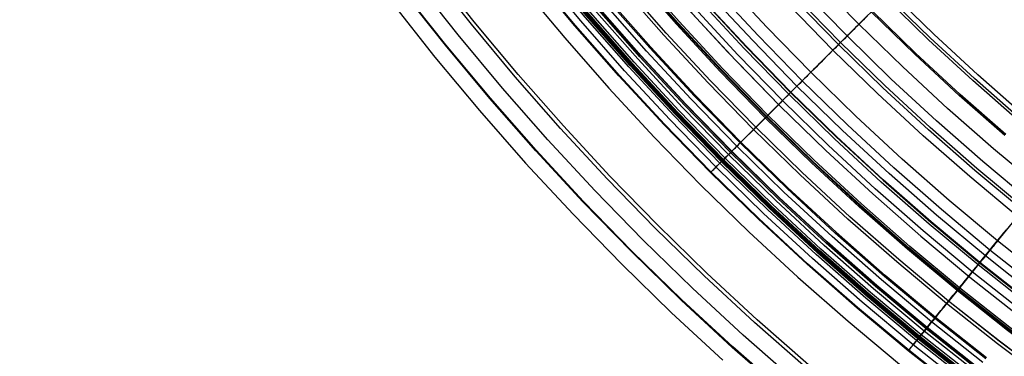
# Model space of a CAD drawing. Header units: millimetres. Extents: x -14 to 488, y -50 to 50.
# Tile 33 of 256: x 175.92 to 188.85, y -26.49 to -22.07. Entities that reach past the tile are written whole.
import ezdxf

# ---------------------------------------------------------------- set-up
doc = ezdxf.new("R2010")
doc.units = ezdxf.units.MM
doc.header["$MEASUREMENT"] = 0
doc.layers.add('Default', color=7, linetype='Continuous')

msp = doc.modelspace()

# ---------------------------------------------------------------- linework, layer by layer
at = {"layer": 'Default'}
for points in [[(188.269, -26.96), (187.585, -26.419), (186.915, -25.86), (186.259, -25.284), (185.617, -24.69), (184.991, -24.08), (184.38, -23.454), (183.787, -22.812), (183.21, -22.156), (182.652, -21.485), (182.111, -20.802), (181.589, -20.105), (181.086, -19.397), (180.603, -18.678), (180.139, -17.949), (179.696, -17.211), (179.273, -16.463), (178.87, -15.709), (178.489, -14.947), (178.128, -14.179), (177.788, -13.405), (177.468, -12.628)], [(188.275, -26.953), (187.591, -26.412), (186.921, -25.853), (186.265, -25.277), (185.623, -24.684), (184.997, -24.074), (184.387, -23.447), (183.794, -22.806), (183.217, -22.15), (182.659, -21.48), (182.118, -20.796), (181.596, -20.1), (181.094, -19.392), (180.611, -18.673), (180.147, -17.944), (179.704, -17.206), (179.281, -16.459), (178.878, -15.704), (178.497, -14.943), (178.136, -14.175), (177.796, -13.402), (177.477, -12.624)], [(188.331, -26.879), (187.65, -26.34), (186.981, -25.783), (186.327, -25.208), (185.687, -24.616), (185.063, -24.008), (184.454, -23.383), (183.863, -22.744), (183.288, -22.089), (182.731, -21.421), (182.192, -20.739), (181.672, -20.045), (181.17, -19.339), (180.688, -18.623), (180.226, -17.896), (179.784, -17.159), (179.362, -16.414), (178.961, -15.662), (178.58, -14.902), (178.22, -14.136), (177.881, -13.366), (177.563, -12.59)], [(188.375, -26.822), (187.695, -26.284), (187.028, -25.728), (186.375, -25.155), (185.737, -24.564), (185.114, -23.957), (184.507, -23.334), (183.916, -22.695), (183.343, -22.042), (182.787, -21.375), (182.249, -20.695), (181.73, -20.003), (181.23, -19.298), (180.749, -18.583), (180.288, -17.858), (179.846, -17.123), (179.426, -16.38), (179.025, -15.629), (178.645, -14.871), (178.286, -14.107), (177.948, -13.337), (177.63, -12.564)], [(188.392, -26.8), (187.712, -26.263), (187.046, -25.708), (186.393, -25.135), (185.756, -24.544), (185.133, -23.938), (184.526, -23.315), (183.936, -22.677), (183.363, -22.025), (182.808, -21.358), (182.27, -20.679), (181.752, -19.987), (181.252, -19.283), (180.771, -18.568), (180.311, -17.844), (179.87, -17.109), (179.449, -16.367), (179.049, -15.616), (178.669, -14.859), (178.311, -14.095), (177.973, -13.327), (177.655, -12.554)], [(177.289, -12.713), (177.615, -13.508), (177.962, -14.294), (178.328, -15.072), (178.713, -15.839), (179.118, -16.597), (179.542, -17.345), (179.984, -18.081), (180.445, -18.806), (180.935, -19.534), (181.443, -20.249), (181.97, -20.951), (182.514, -21.639), (183.076, -22.313), (183.655, -22.972), (184.251, -23.616), (184.863, -24.245), (185.492, -24.857), (186.136, -25.453), (186.795, -26.032), (187.469, -26.594)], [(177.289, -12.713), (177.615, -13.508), (177.962, -14.294), (178.328, -15.072), (178.713, -15.839), (179.118, -16.597), (179.542, -17.345), (179.984, -18.081), (180.445, -18.806), (180.935, -19.534), (181.443, -20.249), (181.97, -20.951), (182.514, -21.639), (183.076, -22.313), (183.655, -22.972), (184.251, -23.616), (184.863, -24.245), (185.492, -24.857), (186.136, -25.453), (186.795, -26.032), (187.469, -26.594)], [(190.585, -26.664), (189.911, -26.186), (189.248, -25.688), (188.597, -25.174), (187.958, -24.641), (187.333, -24.092), (186.722, -23.527), (186.125, -22.945), (185.544, -22.349), (184.978, -21.738), (184.429, -21.112), (183.897, -20.474), (183.382, -19.823), (182.885, -19.16), (182.406, -18.485), (181.946, -17.8), (181.504, -17.106), (181.082, -16.402), (180.679, -15.691), (180.296, -14.972), (179.932, -14.246), (179.588, -13.514), (179.264, -12.778)], [(190.641, -26.584), (189.968, -26.107), (189.307, -25.611), (188.658, -25.098), (188.021, -24.567), (187.398, -24.02), (186.789, -23.456), (186.194, -22.877), (185.614, -22.282), (185.051, -21.673), (184.503, -21.049), (183.973, -20.413), (183.459, -19.763), (182.964, -19.102), (182.486, -18.43), (182.027, -17.747), (181.587, -17.055), (181.166, -16.353), (180.764, -15.644), (180.382, -14.927), (180.019, -14.203), (179.677, -13.474), (179.354, -12.74)], [(191.41, -26.912), (190.73, -26.455), (190.061, -25.98), (189.403, -25.487), (188.757, -24.976), (188.124, -24.448), (187.504, -23.903), (186.897, -23.342), (186.305, -22.765), (185.729, -22.173), (185.168, -21.567), (184.623, -20.947), (184.095, -20.313), (183.584, -19.667), (183.091, -19.009), (182.616, -18.34), (182.159, -17.661), (181.721, -16.972), (181.302, -16.274), (180.902, -15.568), (180.522, -14.855), (180.161, -14.135), (179.82, -13.409), (179.499, -12.678)], [(189.091, -23.318), (188.5, -22.798), (187.921, -22.263), (187.357, -21.713), (186.807, -21.149), (186.272, -20.571), (185.753, -19.98), (185.25, -19.376), (184.763, -18.76), (184.293, -18.133), (183.84, -17.495), (183.404, -16.847), (182.986, -16.19), (182.587, -15.525), (182.206, -14.852), (181.843, -14.171), (181.499, -13.485), (181.174, -12.793)], [(190.432, -26.887), (189.752, -26.404), (189.083, -25.903), (188.426, -25.383), (187.782, -24.847), (187.152, -24.293), (186.536, -23.723), (185.934, -23.137), (185.348, -22.535), (184.778, -21.919), (184.224, -21.288), (183.687, -20.644), (183.168, -19.988), (182.667, -19.319), (182.184, -18.639), (181.72, -17.948), (181.274, -17.248), (180.848, -16.539), (180.442, -15.821), (180.055, -15.096), (179.689, -14.364), (179.342, -13.626), (179.015, -12.884)], [(190.499, -26.79), (189.821, -26.309), (189.155, -25.809), (188.501, -25.292), (187.859, -24.757), (187.231, -24.205), (186.617, -23.637), (186.018, -23.053), (185.433, -22.454), (184.865, -21.84), (184.314, -21.212), (183.779, -20.57), (183.262, -19.916), (182.762, -19.249), (182.281, -18.572), (181.818, -17.884), (181.375, -17.186), (180.95, -16.479), (180.545, -15.764), (180.16, -15.042), (179.795, -14.312), (179.449, -13.578), (179.124, -12.837)], [(179.155, -12.824), (179.48, -13.564), (179.825, -14.298), (180.19, -15.026), (180.575, -15.748), (180.979, -16.462), (181.403, -17.168), (181.847, -17.865), (182.309, -18.553), (182.789, -19.23), (183.288, -19.895), (183.805, -20.549), (184.339, -21.19), (184.89, -21.817), (185.458, -22.431), (186.041, -23.029), (186.64, -23.613), (187.254, -24.18), (187.881, -24.731), (188.522, -25.266), (189.175, -25.782), (189.841, -26.281), (190.518, -26.762)], [(190.521, -26.757), (189.844, -26.277), (189.179, -25.778), (188.525, -25.261), (187.885, -24.727), (187.257, -24.176), (186.644, -23.609), (186.045, -23.025), (185.462, -22.427), (184.895, -21.813), (184.344, -21.186), (183.809, -20.545), (183.293, -19.892), (182.794, -19.226), (182.313, -18.55), (181.851, -17.862), (181.408, -17.165), (180.984, -16.459), (180.58, -15.745), (180.195, -15.024), (179.83, -14.295), (179.485, -13.561), (179.16, -12.822)], [(189.025, -23.394), (188.432, -22.873), (187.852, -22.337), (187.286, -21.785), (186.734, -21.219), (186.197, -20.639), (185.676, -20.045), (185.171, -19.44), (184.683, -18.822), (184.211, -18.192), (183.756, -17.552), (183.32, -16.902), (182.901, -16.243), (182.5, -15.576), (182.117, -14.9), (181.753, -14.218), (181.408, -13.529), (181.082, -12.835)], [(189.047, -23.369), (188.455, -22.848), (187.875, -22.312), (187.31, -21.761), (186.759, -21.195), (186.223, -20.616), (185.702, -20.023), (185.198, -19.418), (184.709, -18.801), (184.238, -18.172), (183.784, -17.533), (183.348, -16.884), (182.929, -16.225), (182.529, -15.559), (182.147, -14.884), (181.784, -14.202), (181.439, -13.514), (181.113, -12.821)], [(189.09, -23.319), (188.498, -22.799), (187.92, -22.265), (187.356, -21.715), (186.806, -21.15), (186.271, -20.572), (185.752, -19.981), (185.248, -19.377), (184.761, -18.761), (184.291, -18.134), (183.838, -17.496), (183.403, -16.848), (182.985, -16.191), (182.585, -15.526), (182.204, -14.852), (181.842, -14.172), (181.498, -13.486), (181.172, -12.794)], [(186.245, -26.643), (185.569, -26.049), (184.907, -25.438), (184.262, -24.809), (183.633, -24.163), (183.021, -23.502), (182.427, -22.826), (181.851, -22.135), (181.294, -21.43), (180.756, -20.713), (180.238, -19.983), (179.74, -19.242), (179.263, -18.491), (178.806, -17.73), (178.37, -16.96), (177.955, -16.182), (177.561, -15.397), (177.189, -14.605), (176.839, -13.809), (176.51, -13.007)], [(186.278, -26.605), (185.602, -26.012), (184.942, -25.401), (184.298, -24.773), (183.67, -24.129), (183.059, -23.468), (182.465, -22.793), (181.89, -22.103), (181.334, -21.4), (180.797, -20.683), (180.28, -19.955), (179.782, -19.215), (179.305, -18.465), (178.849, -17.705), (178.414, -16.936), (178, -16.159), (177.607, -15.375), (177.235, -14.585), (176.885, -13.789), (176.557, -12.989)], [(189.564, -26.661), (188.889, -26.155), (188.226, -25.63), (187.576, -25.088), (186.939, -24.529), (186.317, -23.953), (185.709, -23.361), (185.117, -22.754), (184.542, -22.132), (183.982, -21.495), (183.44, -20.845), (182.916, -20.182), (182.41, -19.506), (181.922, -18.82), (181.453, -18.122), (181.004, -17.415), (180.574, -16.699), (180.163, -15.974), (179.773, -15.242), (179.403, -14.503), (179.053, -13.758), (178.723, -13.008)], [(189.574, -26.648), (188.899, -26.142), (188.236, -25.618), (187.586, -25.076), (186.95, -24.517), (186.328, -23.942), (185.721, -23.35), (185.129, -22.743), (184.553, -22.121), (183.995, -21.485), (183.453, -20.835), (182.929, -20.172), (182.423, -19.497), (181.935, -18.811), (181.467, -18.114), (181.018, -17.407), (180.588, -16.691), (180.177, -15.966), (179.787, -15.234), (179.417, -14.496), (179.067, -13.751), (178.737, -13.002)], [(189.58, -26.639), (188.905, -26.133), (188.243, -25.61), (187.593, -25.068), (186.957, -24.509), (186.335, -23.934), (185.728, -23.343), (185.137, -22.736), (184.561, -22.114), (184.003, -21.478), (183.461, -20.828), (182.937, -20.165), (182.431, -19.491), (181.944, -18.805), (181.476, -18.108), (181.027, -17.401), (180.597, -16.685), (180.187, -15.961), (179.797, -15.23), (179.427, -14.491), (179.077, -13.747), (178.747, -12.998)], [(189.594, -26.621), (188.919, -26.115), (188.257, -25.592), (187.608, -25.051), (186.972, -24.492), (186.351, -23.917), (185.744, -23.326), (185.153, -22.72), (184.578, -22.098), (184.02, -21.463), (183.479, -20.813), (182.955, -20.151), (182.45, -19.477), (181.963, -18.791), (181.495, -18.095), (181.046, -17.389), (180.617, -16.674), (180.207, -15.95), (179.817, -15.219), (179.447, -14.481), (179.098, -13.737), (178.768, -12.989)], [(178.967, -12.933), (179.298, -13.685), (179.649, -14.429), (180.017, -15.164), (180.405, -15.889), (180.81, -16.604), (181.234, -17.308), (181.675, -18.002), (182.143, -18.699), (182.629, -19.383), (183.133, -20.055), (183.654, -20.713), (184.192, -21.358), (184.746, -21.988), (185.316, -22.605), (185.902, -23.206), (186.503, -23.792), (187.119, -24.362), (187.75, -24.916), (188.395, -25.454), (189.053, -25.975), (189.725, -26.479), (190.409, -26.965)], [(192.568, -26.591), (191.898, -26.165), (191.237, -25.721), (190.587, -25.259), (189.948, -24.78), (189.32, -24.283), (188.704, -23.77), (188.101, -23.24), (187.512, -22.695), (186.936, -22.134), (186.376, -21.559), (185.83, -20.97), (185.301, -20.367), (184.788, -19.751), (184.291, -19.123), (183.812, -18.484), (183.35, -17.833), (182.906, -17.173), (182.48, -16.503), (182.073, -15.825), (181.684, -15.138), (181.314, -14.445), (180.964, -13.745), (180.632, -13.04)], [(188.854, -23.595), (188.255, -23.069), (187.67, -22.528), (187.099, -21.971), (186.543, -21.4), (186.002, -20.815), (185.476, -20.217), (184.967, -19.606), (184.474, -18.982), (183.998, -18.348), (183.54, -17.702), (183.099, -17.047), (182.676, -16.382), (182.272, -15.708), (181.886, -15.027), (181.519, -14.339), (181.171, -13.644), (180.842, -12.944)], [(188.865, -23.581), (188.267, -23.056), (187.682, -22.515), (187.112, -21.959), (186.555, -21.388), (186.015, -20.804), (185.489, -20.206), (184.98, -19.595), (184.487, -18.972), (184.012, -18.337), (183.554, -17.692), (183.113, -17.037), (182.691, -16.373), (182.287, -15.7), (181.901, -15.019), (181.535, -14.331), (181.187, -13.637), (180.858, -12.937)], [(185.96, -26.976), (185.275, -26.375), (184.606, -25.755), (183.952, -25.118), (183.315, -24.465), (182.696, -23.795), (182.094, -23.11), (181.511, -22.411), (180.947, -21.698), (180.403, -20.971), (179.878, -20.232), (179.374, -19.482), (178.89, -18.721), (178.427, -17.951), (177.986, -17.171), (177.566, -16.383), (177.167, -15.588), (176.791, -14.787), (176.436, -13.98), (176.103, -13.168)], [(185.966, -26.969), (185.281, -26.368), (184.612, -25.749), (183.959, -25.112), (183.322, -24.459), (182.703, -23.789), (182.101, -23.105), (181.518, -22.405), (180.954, -21.692), (180.41, -20.966), (179.885, -20.227), (179.381, -19.477), (178.898, -18.717), (178.435, -17.946), (177.994, -17.167), (177.574, -16.379), (177.175, -15.584), (176.799, -14.783), (176.444, -13.976), (176.111, -13.165)], [(186.1, -26.813), (185.419, -26.215), (184.754, -25.599), (184.104, -24.966), (183.471, -24.317), (182.856, -23.651), (182.258, -22.971), (181.678, -22.275), (181.118, -21.566), (180.576, -20.844), (180.055, -20.11), (179.554, -19.364), (179.073, -18.608), (178.613, -17.842), (178.174, -17.067), (177.757, -16.284), (177.361, -15.494), (176.986, -14.698), (176.634, -13.896), (176.303, -13.089)], [(189.436, -26.837), (188.756, -26.327), (188.088, -25.8), (187.434, -25.254), (186.793, -24.691), (186.166, -24.112), (185.555, -23.516), (184.959, -22.904), (184.379, -22.278), (183.817, -21.637), (183.271, -20.982), (182.743, -20.315), (182.234, -19.635), (181.743, -18.944), (181.271, -18.242), (180.818, -17.53), (180.385, -16.809), (179.972, -16.079), (179.579, -15.342), (179.206, -14.598), (178.854, -13.848), (178.522, -13.093)], [(189.46, -26.804), (188.781, -26.295), (188.114, -25.768), (187.46, -25.223), (186.82, -24.661), (186.194, -24.082), (185.584, -23.487), (184.989, -22.876), (184.41, -22.251), (183.847, -21.61), (183.303, -20.957), (182.775, -20.29), (182.266, -19.611), (181.776, -18.921), (181.305, -18.22), (180.853, -17.508), (180.42, -16.788), (180.008, -16.06), (179.615, -15.323), (179.243, -14.58), (178.891, -13.832), (178.559, -13.077)], [(189.459, -26.804), (188.78, -26.295), (188.114, -25.768), (187.46, -25.223), (186.82, -24.661), (186.194, -24.082), (185.583, -23.487), (184.988, -22.876), (184.409, -22.251), (183.847, -21.611), (183.302, -20.957), (182.775, -20.29), (182.266, -19.611), (181.776, -18.921), (181.305, -18.22), (180.853, -17.509), (180.42, -16.788), (180.008, -16.06), (179.615, -15.324), (179.243, -14.581), (178.891, -13.832), (178.559, -13.078)], [(192.391, -26.877), (191.713, -26.447), (191.046, -25.998), (190.389, -25.531), (189.742, -25.047), (189.107, -24.545), (188.485, -24.026), (187.875, -23.491), (187.28, -22.939), (186.698, -22.373), (186.131, -21.791), (185.58, -21.195), (185.045, -20.586), (184.526, -19.963), (184.024, -19.329), (183.54, -18.682), (183.073, -18.025), (182.624, -17.357), (182.193, -16.68), (181.782, -15.994), (181.389, -15.301), (181.015, -14.6), (180.661, -13.892), (180.325, -13.179)], [(192.453, -26.776), (191.779, -26.347), (191.114, -25.9), (190.459, -25.435), (189.815, -24.952), (189.182, -24.452), (188.562, -23.935), (187.955, -23.402), (187.362, -22.853), (186.782, -22.288), (186.218, -21.709), (185.669, -21.116), (185.135, -20.508), (184.618, -19.888), (184.118, -19.256), (183.636, -18.612), (183.171, -17.957), (182.723, -17.292), (182.295, -16.618), (181.885, -15.934), (181.493, -15.243), (181.121, -14.545), (180.768, -13.84), (180.434, -13.13)], [(175.923, -13.254), (176.264, -14.083), (176.625, -14.903), (177.007, -15.714), (177.409, -16.515), (177.831, -17.306), (178.273, -18.085), (178.735, -18.853), (179.216, -19.61), (179.727, -20.369), (180.257, -21.115), (180.806, -21.847), (181.374, -22.565), (181.96, -23.268), (182.564, -23.956), (183.186, -24.628), (183.825, -25.283), (184.48, -25.922), (185.152, -26.544)], [(188.433, -26.746), (187.755, -26.21), (187.09, -25.656), (186.439, -25.084), (185.802, -24.495), (185.181, -23.89), (184.576, -23.268), (183.987, -22.632), (183.415, -21.981), (182.861, -21.316), (182.324, -20.637), (181.807, -19.947), (181.308, -19.244), (180.828, -18.531), (180.368, -17.808), (179.929, -17.075), (179.509, -16.334), (179.11, -15.585), (178.731, -14.829), (178.373, -14.067), (178.035, -13.3)], [(188.472, -26.696), (187.795, -26.161), (187.131, -25.608), (186.481, -25.037), (185.846, -24.449), (185.226, -23.845), (184.621, -23.225), (184.034, -22.589), (183.463, -21.94), (182.91, -21.276), (182.374, -20.599), (181.858, -19.909), (181.36, -19.208), (180.881, -18.497), (180.422, -17.775), (179.983, -17.043), (179.564, -16.303), (179.166, -15.556), (178.788, -14.802), (178.43, -14.041), (178.093, -13.275)], [(188.496, -26.665), (187.82, -26.13), (187.157, -25.578), (186.508, -25.008), (185.873, -24.42), (185.254, -23.817), (184.65, -23.198), (184.063, -22.563), (183.493, -21.914), (182.94, -21.251), (182.406, -20.575), (181.89, -19.886), (181.392, -19.186), (180.914, -18.475), (180.456, -17.754), (180.017, -17.023), (179.599, -16.284), (179.201, -15.538), (178.823, -14.784), (178.466, -14.025), (178.13, -13.26)], [(188.507, -26.651), (187.831, -26.117), (187.168, -25.564), (186.519, -24.995), (185.885, -24.408), (185.266, -23.805), (184.663, -23.185), (184.076, -22.551), (183.506, -21.902), (182.954, -21.24), (182.42, -20.564), (181.904, -19.876), (181.407, -19.176), (180.929, -18.465), (180.471, -17.745), (180.032, -17.014), (179.614, -16.276), (179.216, -15.53), (178.839, -14.777), (178.482, -14.017), (178.146, -13.253)], [(188.509, -26.648), (187.833, -26.114), (187.171, -25.562), (186.522, -24.992), (185.888, -24.405), (185.269, -23.802), (184.666, -23.183), (184.079, -22.549), (183.509, -21.9), (182.957, -21.237), (182.423, -20.562), (181.907, -19.874), (181.41, -19.174), (180.932, -18.463), (180.474, -17.743), (180.036, -17.013), (179.618, -16.274), (179.22, -15.528), (178.842, -14.775), (178.486, -14.016), (178.149, -13.252)], [(188.566, -26.574), (187.892, -26.041), (187.232, -25.49), (186.585, -24.922), (185.952, -24.337), (185.335, -23.736), (184.734, -23.118), (184.148, -22.486), (183.58, -21.839), (183.03, -21.178), (182.497, -20.505), (181.982, -19.818), (181.487, -19.121), (181.01, -18.412), (180.554, -17.693), (180.117, -16.965), (179.7, -16.229), (179.303, -15.485), (178.927, -14.734), (178.571, -13.977), (178.236, -13.215)], [(188.604, -26.525), (187.931, -25.993), (187.272, -25.443), (186.626, -24.876), (185.995, -24.292), (185.379, -23.692), (184.779, -23.076), (184.194, -22.444), (183.627, -21.799), (183.078, -21.139), (182.546, -20.467), (182.032, -19.782), (181.538, -19.085), (181.062, -18.378), (180.606, -17.661), (180.17, -16.934), (179.754, -16.199), (179.358, -15.456), (178.982, -14.707), (178.627, -13.951), (178.293, -13.191)], [(188.613, -26.513), (187.941, -25.981), (187.282, -25.432), (186.637, -24.865), (186.006, -24.281), (185.39, -23.681), (184.79, -23.065), (184.206, -22.434), (183.639, -21.789), (183.09, -21.13), (182.558, -20.457), (182.045, -19.773), (181.551, -19.077), (181.075, -18.37), (180.62, -17.653), (180.184, -16.926), (179.767, -16.192), (179.372, -15.449), (178.996, -14.7), (178.641, -13.945), (178.307, -13.185)], [(191.635, -26.566), (190.965, -26.116), (190.304, -25.647), (189.655, -25.16), (189.017, -24.656), (188.392, -24.134), (187.78, -23.597), (187.181, -23.043), (186.597, -22.474), (186.028, -21.89), (185.474, -21.291), (184.936, -20.679), (184.415, -20.053), (183.911, -19.416), (183.424, -18.766), (182.955, -18.106), (182.504, -17.435), (182.072, -16.755), (181.658, -16.066), (181.264, -15.369), (180.888, -14.665), (180.532, -13.955), (180.195, -13.238)], [(192.37, -26.91), (191.692, -26.479), (191.024, -26.03), (190.366, -25.563), (189.718, -25.077), (189.083, -24.575), (188.459, -24.055), (187.849, -23.519), (187.253, -22.968), (186.67, -22.4), (186.103, -21.818), (185.551, -21.221), (185.015, -20.611), (184.496, -19.988), (183.993, -19.352), (183.508, -18.705), (183.041, -18.047), (182.591, -17.379), (182.16, -16.701), (181.748, -16.014), (181.355, -15.319), (180.98, -14.618), (180.625, -13.909), (180.29, -13.195)], [(188.4, -26.79), (187.721, -26.252), (187.055, -25.697), (186.402, -25.124), (185.765, -24.534), (185.143, -23.928), (184.536, -23.306), (183.946, -22.668), (183.373, -22.016), (182.818, -21.35), (182.281, -20.671), (181.763, -19.979), (181.263, -19.275), (180.783, -18.561), (180.322, -17.836), (179.882, -17.102), (179.461, -16.36), (179.061, -15.61), (178.682, -14.853), (178.323, -14.09), (177.985, -13.321)], [(188.408, -26.779), (187.729, -26.242), (187.063, -25.687), (186.411, -25.115), (185.774, -24.525), (185.152, -23.919), (184.545, -23.297), (183.956, -22.66), (183.383, -22.008), (182.828, -21.342), (182.291, -20.663), (181.773, -19.971), (181.273, -19.268), (180.793, -18.554), (180.333, -17.83), (179.893, -17.096), (179.472, -16.354), (179.073, -15.604), (178.693, -14.847), (178.335, -14.084), (177.997, -13.316)], [(188.416, -26.769), (187.737, -26.232), (187.072, -25.677), (186.42, -25.105), (185.783, -24.515), (185.161, -23.91), (184.555, -23.288), (183.966, -22.651), (183.393, -21.999), (182.839, -21.333), (182.302, -20.655), (181.784, -19.963), (181.285, -19.26), (180.805, -18.547), (180.344, -17.823), (179.904, -17.089), (179.484, -16.347), (179.084, -15.598), (178.705, -14.841), (178.347, -14.079), (178.009, -13.311)], [(183.296, -20.264), (183.914, -21.029), (184.554, -21.774), (185.217, -22.5), (185.902, -23.206), (186.503, -23.792), (187.119, -24.362), (187.75, -24.916), (188.395, -25.454), (189.053, -25.975), (189.725, -26.479), (190.409, -26.965), (191.106, -27.433), (191.799, -27.874), (192.504, -28.298), (193.219, -28.703), (193.944, -29.09), (194.679, -29.459), (195.422, -29.81), (196.175, -30.141)]]:
    msp.add_lwpolyline(points, dxfattribs=at)
at = {"layer": 'Default', "extrusion": (-0.707104, 0.70711, 0)}
for points in [[(-115.044, 22.217), (-115.044, 22.187), (-115.043, 22.156), (-115.041, 22.125), (-115.038, 22.094), (-115.035, 22.062), (-115.03, 22.031), (-115.025, 21.999), (-115.02, 21.967), (-115.013, 21.935), (-115.005, 21.903), (-114.997, 21.871), (-114.987, 21.839), (-114.977, 21.807), (-114.966, 21.774), (-114.954, 21.742), (-114.941, 21.711), (-114.927, 21.679), (-114.912, 21.647), (-114.897, 21.616), (-114.88, 21.585), (-114.862, 21.554), (-114.844, 21.524), (-114.825, 21.494), (-114.805, 21.464), (-114.784, 21.435), (-114.762, 21.406), (-114.739, 21.378), (-114.716, 21.35), (-114.691, 21.322), (-114.666, 21.296), (-114.64, 21.269), (-114.614, 21.244), (-114.587, 21.219), (-114.559, 21.195), (-114.53, 21.171), (-114.501, 21.149), (-114.471, 21.127), (-114.441, 21.105), (-114.41, 21.085), (-114.379, 21.065), (-114.347, 21.046), (-114.315, 21.028), (-114.283, 21.011), (-114.25, 20.994), (-114.217, 20.979), (-114.183, 20.964), (-114.15, 20.95), (-114.116, 20.937), (-114.082, 20.925), (-114.048, 20.914), (-114.014, 20.903), (-113.979, 20.894), (-113.945, 20.885), (-113.911, 20.877), (-113.877, 20.87), (-113.843, 20.864), (-113.808, 20.858), (-113.775, 20.853), (-113.741, 20.849), (-113.707, 20.846), (-113.674, 20.844), (-113.641, 20.842), (-113.608, 20.841), (-113.575, 20.841), (-113.543, 20.841), (-113.51, 20.842), (-113.477, 20.844), (-113.443, 20.846), (-113.41, 20.849), (-113.376, 20.853), (-113.342, 20.858), (-113.308, 20.864), (-113.274, 20.87), (-113.24, 20.877), (-113.205, 20.885), (-113.171, 20.894), (-113.137, 20.903), (-113.103, 20.914), (-113.069, 20.925), (-113.035, 20.937), (-113.001, 20.95), (-112.967, 20.964), (-112.934, 20.979), (-112.901, 20.994), (-112.868, 21.011), (-112.835, 21.028), (-112.803, 21.046), (-112.772, 21.065), (-112.74, 21.085), (-112.709, 21.105), (-112.679, 21.127), (-112.649, 21.149), (-112.62, 21.171), (-112.592, 21.195), (-112.564, 21.219), (-112.537, 21.244), (-112.51, 21.269), (-112.484, 21.296), (-112.459, 21.322), (-112.435, 21.35), (-112.411, 21.378), (-112.389, 21.406), (-112.367, 21.435), (-112.346, 21.464), (-112.326, 21.494), (-112.306, 21.524), (-112.288, 21.554), (-112.271, 21.585), (-112.254, 21.616), (-112.238, 21.647), (-112.223, 21.679), (-112.21, 21.711), (-112.197, 21.742), (-112.185, 21.774), (-112.173, 21.807), (-112.163, 21.839), (-112.154, 21.871), (-112.145, 21.903), (-112.138, 21.935), (-112.131, 21.967), (-112.125, 21.999), (-112.12, 22.031), (-112.116, 22.062), (-112.112, 22.094), (-112.11, 22.125), (-112.108, 22.156), (-112.107, 22.187), (-112.106, 22.217)], [(-112.106, 22.217), (-112.107, 22.248), (-112.108, 22.279), (-112.11, 22.31), (-112.112, 22.341), (-112.116, 22.373), (-112.12, 22.404), (-112.125, 22.436), (-112.131, 22.468), (-112.138, 22.5), (-112.145, 22.532), (-112.154, 22.564), (-112.163, 22.596), (-112.173, 22.628), (-112.185, 22.66), (-112.197, 22.692), (-112.21, 22.724), (-112.223, 22.756), (-112.238, 22.787), (-112.254, 22.819), (-112.271, 22.85), (-112.288, 22.881), (-112.306, 22.911), (-112.326, 22.941), (-112.346, 22.971), (-112.367, 23), (-112.389, 23.029), (-112.411, 23.057), (-112.435, 23.085), (-112.459, 23.113), (-112.484, 23.139), (-112.51, 23.165), (-112.537, 23.191), (-112.564, 23.216), (-112.592, 23.24), (-112.62, 23.264), (-112.649, 23.286), (-112.679, 23.308), (-112.709, 23.33), (-112.74, 23.35), (-112.772, 23.37), (-112.803, 23.389), (-112.835, 23.407), (-112.868, 23.424), (-112.901, 23.44), (-112.934, 23.456), (-112.967, 23.471), (-113.001, 23.485), (-113.035, 23.498), (-113.069, 23.51), (-113.103, 23.521), (-113.137, 23.531), (-113.171, 23.541), (-113.205, 23.55), (-113.24, 23.558), (-113.274, 23.565), (-113.308, 23.571), (-113.342, 23.577), (-113.376, 23.581), (-113.41, 23.585), (-113.443, 23.589), (-113.477, 23.591), (-113.51, 23.593), (-113.543, 23.594), (-113.575, 23.594), (-113.608, 23.594), (-113.641, 23.593), (-113.674, 23.591), (-113.707, 23.589), (-113.741, 23.585), (-113.775, 23.581), (-113.808, 23.577), (-113.843, 23.571), (-113.877, 23.565), (-113.911, 23.558), (-113.945, 23.55), (-113.979, 23.541), (-114.014, 23.531), (-114.048, 23.521), (-114.082, 23.51), (-114.116, 23.498), (-114.15, 23.485), (-114.183, 23.471), (-114.217, 23.456), (-114.25, 23.44), (-114.283, 23.424), (-114.315, 23.407), (-114.347, 23.389), (-114.379, 23.37), (-114.41, 23.35), (-114.441, 23.33), (-114.471, 23.308), (-114.501, 23.286), (-114.53, 23.264), (-114.559, 23.24), (-114.587, 23.216), (-114.614, 23.191), (-114.64, 23.165), (-114.666, 23.139), (-114.691, 23.113), (-114.716, 23.085), (-114.739, 23.057), (-114.762, 23.029), (-114.784, 23), (-114.805, 22.971), (-114.825, 22.941), (-114.844, 22.911), (-114.862, 22.881), (-114.88, 22.85), (-114.897, 22.819), (-114.912, 22.787), (-114.927, 22.756), (-114.941, 22.724), (-114.954, 22.692), (-114.966, 22.66), (-114.977, 22.628), (-114.987, 22.596), (-114.997, 22.564), (-115.005, 22.532), (-115.013, 22.5), (-115.02, 22.468), (-115.025, 22.436), (-115.03, 22.404), (-115.035, 22.373), (-115.038, 22.341), (-115.041, 22.31), (-115.043, 22.279), (-115.044, 22.248), (-115.044, 22.217)]]:
    msp.add_lwpolyline(points, dxfattribs=at)
at = {"layer": 'Default'}
for points in [[(187.469, -21.601, 67.106), (186.67, -22.4, 58.875), (186.104, -22.966, 51.878), (185.728, -23.343, 46.03), (185.335, -23.736, 37.025), (185.143, -23.928, 30.077), (185.126, -23.944, 28.944), (185.126, -23.945, 28.424), (185.133, -23.938, 27.937), (185.14, -23.93, 27.707), (185.15, -23.92, 27.487), (185.163, -23.908, 27.276), (185.178, -23.892, 27.076), (185.196, -23.874, 26.886), (185.218, -23.853, 26.707), (185.229, -23.841, 26.621), (185.242, -23.829, 26.539), (185.255, -23.816, 26.459), (185.269, -23.802, 26.383), (185.284, -23.787, 26.308), (185.299, -23.771, 26.236), (185.316, -23.755, 26.165), (185.333, -23.738, 26.096), (185.351, -23.72, 26.028), (185.37, -23.701, 25.963), (185.389, -23.682, 25.899), (185.409, -23.662, 25.837), (185.429, -23.642, 25.776), (185.45, -23.621, 25.718), (185.471, -23.599, 25.661), (185.493, -23.577, 25.607), (185.515, -23.555, 25.554), (185.538, -23.533, 25.503), (185.561, -23.51, 25.454), (185.584, -23.487, 25.407), (185.607, -23.464, 25.362), (185.63, -23.44, 25.319), (185.654, -23.417, 25.278), (185.677, -23.394, 25.239), (185.7, -23.37, 25.202), (185.724, -23.347, 25.167), (185.747, -23.324, 25.133), (185.769, -23.301, 25.102), (185.792, -23.279, 25.073), (185.814, -23.257, 25.046), (185.835, -23.235, 25.02), (185.856, -23.214, 24.997), (185.877, -23.194, 24.975), (185.897, -23.174, 24.956), (185.916, -23.155, 24.939), (185.925, -23.146, 24.931), (185.934, -23.137, 24.923), (185.963, -23.108, 24.901), (185.969, -23.102, 24.896), (185.974, -23.096, 24.892), (185.98, -23.091, 24.888), (185.985, -23.085, 24.885), (185.991, -23.08, 24.882), (185.997, -23.074, 24.878), (186.003, -23.068, 24.875), (186.009, -23.061, 24.872), (186.041, -23.029, 24.858)], [(186.997, -22.073, 20.369), (186.959, -22.112, 20.282), (186.918, -22.152, 20.195), (186.875, -22.195, 20.11), (186.83, -22.241, 20.026), (186.782, -22.288, 19.943), (186.732, -22.339, 19.861), (186.679, -22.392, 19.781), (186.652, -22.419, 19.741), (186.624, -22.447, 19.702), (186.595, -22.476, 19.663), (186.565, -22.505, 19.625), (186.535, -22.535, 19.588), (186.505, -22.566, 19.551), (186.473, -22.598, 19.514), (186.441, -22.63, 19.478), (186.408, -22.663, 19.443), (186.375, -22.696, 19.409), (186.34, -22.73, 19.375), (186.293, -22.778, 19.329), (186.28, -22.791, 19.317), (186.267, -22.804, 19.303), (186.253, -22.818, 19.288), (186.239, -22.832, 19.273), (186.225, -22.846, 19.256), (186.194, -22.877, 19.218), (186.161, -22.91, 19.175), (186.125, -22.945, 19.125), (186.087, -22.984, 19.069), (186.045, -23.025, 19.006), (186.003, -23.068, 18.937), (185.961, -23.11, 18.868), (185.92, -23.15, 18.797), (185.88, -23.19, 18.723), (185.84, -23.23, 18.644), (185.801, -23.27, 18.559), (185.761, -23.31, 18.468), (185.721, -23.35, 18.368), (185.68, -23.391, 18.26), (185.638, -23.432, 18.141), (185.597, -23.474, 18.012), (185.555, -23.516, 17.87), (185.513, -23.558, 17.715), (185.472, -23.599, 17.546), (185.43, -23.64, 17.363), (185.39, -23.681, 17.164), (185.35, -23.721, 16.948), (185.311, -23.759, 16.716), (185.274, -23.797, 16.466), (185.238, -23.832, 16.199), (185.204, -23.867, 15.912), (185.172, -23.899, 15.606), (185.114, -23.957, 14.934), (185.066, -24.005, 14.177), (185.03, -24.041, 13.331), (185.006, -24.064, 12.389), (184.991, -24.08, 5.79), (184.992, -24.079, 5.624), (184.995, -24.075, 5.462), (185.001, -24.07, 5.304), (185.009, -24.062, 5.149), (185.019, -24.051, 4.998), (185.032, -24.039, 4.851), (185.046, -24.024, 4.707), (185.063, -24.008, 4.567), (185.082, -23.989, 4.43), (185.102, -23.968, 4.297), (185.125, -23.946, 4.168), (185.149, -23.921, 4.042), (185.176, -23.895, 3.919), (185.204, -23.867, 3.8), (185.234, -23.836, 3.684), (185.266, -23.805, 3.571), (185.3, -23.771, 3.462), (185.335, -23.736, 3.355), (185.372, -23.699, 3.252), (185.411, -23.66, 3.152), (185.451, -23.619, 3.054), (185.494, -23.577, 2.959), (185.538, -23.533, 2.867), (185.583, -23.487, 2.777), (185.631, -23.44, 2.69), (185.68, -23.39, 2.605), (185.731, -23.339, 2.522), (185.785, -23.286, 2.442), (185.84, -23.231, 2.363), (185.897, -23.174, 2.287), (185.956, -23.115, 2.212), (186.018, -23.053, 2.139), (186.081, -22.989, 2.068), (186.147, -22.923, 1.999), (186.216, -22.855, 1.932), (186.287, -22.784, 1.866), (186.36, -22.71, 1.802), (186.436, -22.634, 1.74), (186.515, -22.555, 1.68), (186.597, -22.474, 1.621), (186.681, -22.389, 1.564), (186.769, -22.302, 1.509), (186.859, -22.212, 1.456), (186.952, -22.118, 1.405), (187.049, -22.022, 1.356)], [(186.041, -23.029, 24.858), (186.088, -22.983, 24.839), (186.133, -22.937, 24.818), (186.179, -22.892, 24.795), (186.223, -22.847, 24.771), (186.267, -22.803, 24.745), (186.31, -22.76, 24.718), (186.353, -22.718, 24.689), (186.395, -22.676, 24.659), (186.436, -22.635, 24.627), (186.476, -22.595, 24.594), (186.515, -22.555, 24.559), (186.554, -22.517, 24.524), (186.591, -22.479, 24.487), (186.628, -22.443, 24.45), (186.664, -22.407, 24.411), (186.698, -22.373, 24.371), (186.731, -22.339, 24.33), (186.764, -22.307, 24.289), (186.795, -22.275, 24.247), (186.825, -22.245, 24.204), (186.855, -22.216, 24.16), (186.883, -22.188, 24.116), (186.91, -22.161, 24.071), (186.936, -22.134, 24.026), (186.961, -22.109, 23.98), (186.986, -22.085, 23.934), (187.009, -22.062, 23.888)], [(189.083, -24.575, 58.875), (188.578, -25.197, 51.878), (188.243, -25.61, 46.03), (187.892, -26.041, 37.025), (187.721, -26.252, 30.077), (187.706, -26.27, 28.944), (187.706, -26.271, 28.424), (187.712, -26.263, 27.937), (187.719, -26.255, 27.707), (187.728, -26.244, 27.487), (187.739, -26.23, 27.276), (187.753, -26.213, 27.076), (187.769, -26.193, 26.886), (187.788, -26.17, 26.707), (187.798, -26.157, 26.621), (187.809, -26.144, 26.539), (187.821, -26.129, 26.459), (187.833, -26.114, 26.383), (187.846, -26.098, 26.308), (187.86, -26.08, 26.236), (187.875, -26.062, 26.165), (187.89, -26.043, 26.096), (187.906, -26.024, 26.028), (187.923, -26.003, 25.963), (187.94, -25.982, 25.899), (187.958, -25.96, 25.837), (187.976, -25.938, 25.776), (187.995, -25.915, 25.718), (188.014, -25.891, 25.661), (188.033, -25.868, 25.607), (188.053, -25.843, 25.554), (188.073, -25.818, 25.503), (188.093, -25.793, 25.454), (188.114, -25.768, 25.407), (188.135, -25.743, 25.362), (188.155, -25.717, 25.319), (188.176, -25.691, 25.278), (188.197, -25.666, 25.239), (188.218, -25.64, 25.202), (188.239, -25.614, 25.167), (188.259, -25.589, 25.133), (188.28, -25.564, 25.102), (188.3, -25.54, 25.073), (188.319, -25.515, 25.046), (188.338, -25.492, 25.02), (188.357, -25.469, 24.997), (188.375, -25.446, 24.975), (188.393, -25.424, 24.956), (188.41, -25.404, 24.939), (188.418, -25.393, 24.931), (188.426, -25.383, 24.923), (188.452, -25.352, 24.901), (188.457, -25.346, 24.896), (188.462, -25.339, 24.892), (188.467, -25.333, 24.888), (188.472, -25.327, 24.885), (188.477, -25.321, 24.882), (188.482, -25.315, 24.878), (188.488, -25.308, 24.875), (188.493, -25.301, 24.872), (188.522, -25.266, 24.858)], [(188.849, -24.863, 19.443), (188.819, -24.9, 19.409), (188.788, -24.937, 19.375), (188.746, -24.99, 19.329), (188.734, -25.004, 19.317), (188.723, -25.018, 19.303), (188.711, -25.033, 19.288), (188.698, -25.049, 19.273), (188.685, -25.065, 19.256), (188.658, -25.098, 19.218), (188.629, -25.134, 19.175), (188.597, -25.174, 19.125), (188.562, -25.216, 19.069), (188.525, -25.261, 19.006), (188.487, -25.308, 18.937), (188.45, -25.354, 18.868), (188.414, -25.398, 18.797), (188.378, -25.443, 18.723), (188.343, -25.486, 18.644), (188.307, -25.53, 18.559), (188.272, -25.574, 18.468), (188.236, -25.618, 18.368), (188.2, -25.663, 18.26), (188.163, -25.708, 18.141), (188.126, -25.754, 18.012), (188.088, -25.8, 17.87), (188.051, -25.846, 17.715), (188.014, -25.891, 17.546), (187.977, -25.936, 17.363), (187.941, -25.981, 17.164), (187.906, -26.025, 16.948), (187.871, -26.067, 16.716), (187.838, -26.108, 16.466), (187.806, -26.147, 16.199), (187.776, -26.185, 15.912), (187.747, -26.22, 15.606), (187.695, -26.284, 14.934), (187.653, -26.336, 14.177), (187.62, -26.376, 13.331), (187.599, -26.402, 12.389), (187.585, -26.419, 5.79), (187.586, -26.418, 5.624), (187.59, -26.414, 5.462), (187.595, -26.408, 5.304), (187.602, -26.399, 5.149), (187.611, -26.388, 4.998), (187.622, -26.374, 4.851), (187.635, -26.358, 4.707), (187.65, -26.34, 4.567), (187.666, -26.319, 4.43), (187.685, -26.297, 4.297), (187.705, -26.272, 4.168), (187.727, -26.245, 4.042), (187.75, -26.216, 3.919), (187.776, -26.185, 3.8), (187.802, -26.152, 3.684), (187.831, -26.117, 3.571), (187.861, -26.08, 3.462), (187.892, -26.041, 3.355), (187.925, -26, 3.252), (187.96, -25.958, 3.152), (187.996, -25.913, 3.054), (188.034, -25.867, 2.959), (188.073, -25.819, 2.867), (188.114, -25.768, 2.777), (188.156, -25.716, 2.69), (188.2, -25.662, 2.605), (188.246, -25.606, 2.522), (188.293, -25.548, 2.442), (188.342, -25.487, 2.363), (188.393, -25.424, 2.287), (188.446, -25.359, 2.212), (188.501, -25.292, 2.139), (188.557, -25.222, 2.068), (188.616, -25.149, 1.999), (188.677, -25.074, 1.932), (188.741, -24.996, 1.866), (188.806, -24.915, 1.802), (188.874, -24.832, 1.74)], [(188.522, -25.266, 24.858), (188.563, -25.215, 24.839), (188.604, -25.165, 24.818), (188.644, -25.115, 24.795), (188.684, -25.066, 24.771), (188.723, -25.018, 24.745), (188.762, -24.97, 24.718), (188.8, -24.923, 24.689), (188.837, -24.877, 24.659), (188.874, -24.832, 24.627)]]:
    msp.add_polyline3d(points, dxfattribs=at)

doc.saveas('drawing.dxf')
